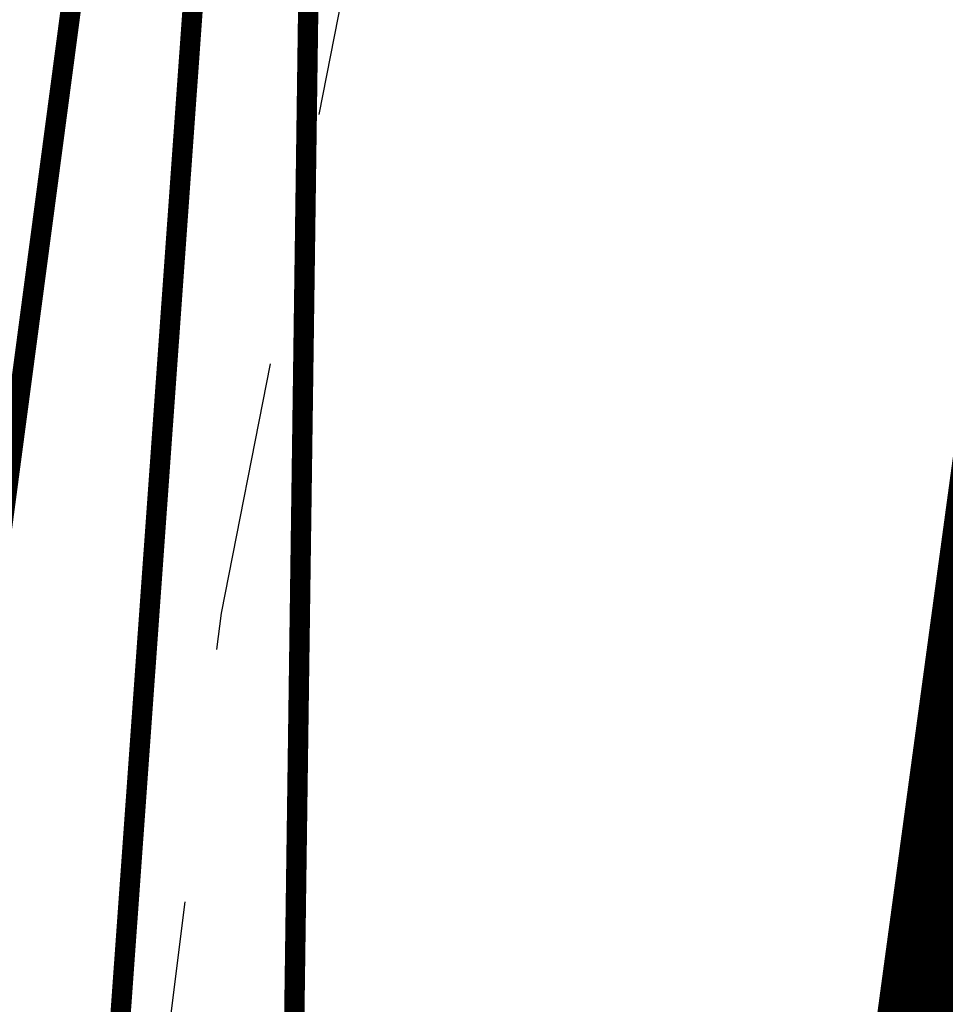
# Model space of a CAD drawing. Extents: x 5459245 to 5462690, y 5971016 to 5972523.
# Tile 21 of 136: x 5462449.01 to 5462453.56, y 5972177.92 to 5972182.76. Entities that reach past the tile are written whole.
import ezdxf

# ---------------------------------------------------------------- set-up
doc = ezdxf.new("R2010")
doc.units = 0
doc.linetypes.add('8', pattern=[0.5, 0.25, -0.25])
doc.linetypes.add('HIDDEN', pattern=[0.375, 0.25, -0.125])
for name, color, linetype, lineweight in [('A_GRANICA OPRACOWANIA', 7, 'CONTINUOUS', 5), ('A_LINIE MDCP_NIEPRZEKRACZLNA LINIA ZABUDOWY', 1, 'CONTINUOUS', 0), ('A_LINIE PZT', 7, 'CONTINUOUS', 13), ('A_SKARPY PROJEKTOWANE', 7, 'CONTINUOUS', 20)]:
    doc.layers.add(name, color=color, linetype=linetype, lineweight=lineweight)

msp = doc.modelspace()

# ---------------------------------------------------------------- linework, layer by layer
at = {"layer": 'A_GRANICA OPRACOWANIA', "color": 236, "linetype": 'HIDDEN', "ltscale": 5, "true_color": 0x8a0045, "const_width": 0.4}
msp.add_lwpolyline([(5462385.18, 5972097.94), (5462407.14, 5972103.91), (5462448.06, 5972094.45), (5462450.21, 5972103.75), (5462455.34, 5972102.56), (5462452.32, 5972150.13), (5462452.01, 5972160.32), (5462452.51, 5972171.14), (5462453.89, 5972181.3), (5462456.12, 5972191.3), (5462459.04, 5972200.82), (5462462.69, 5972210.08), (5462471.3, 5972227.41), (5462464.99, 5972231.39), (5462432.19, 5972224.99), (5462427.17, 5972199.15), (5462410.43, 5972168), (5462406.62, 5972160.9)], close=True, dxfattribs=at)
at = {"layer": 'A_GRANICA OPRACOWANIA', "color": 142, "linetype": 'HIDDEN', "ltscale": 5, "true_color": 0x00a4db, "const_width": 0.4}
msp.add_lwpolyline([(5462445.1068, 5972187.9221), (5462428.0252, 5972201.1306), (5462432.6837, 5972224.7807), (5462464.99, 5972231.39), (5462471.3, 5972227.41), (5462463.559, 5972210.6209), (5462459.04, 5972200.82), (5462454.5729, 5972183.8954), (5462452.6556, 5972172.212), (5462439.9139, 5972180.5268), (5462445.4292, 5972187.4811), (5462445.1068, 5972187.9221)], dxfattribs=at)
at = {"layer": 'A_LINIE MDCP_NIEPRZEKRACZLNA LINIA ZABUDOWY', "linetype": '8', "lineweight": 30, "ltscale": 5}
msp.add_lwpolyline([(5462393.9865, 5972110.7456), (5462445.4181, 5972098.9868), (5462450.4579, 5972121.2041), (5462448.6049, 5972152.2649), (5462448.4212, 5972167.2594), (5462449.9983, 5972179.841), (5462452.1556, 5972190.8422), (5462455.3827, 5972201.6229), (5462459.5024, 5972212.2119), (5462463.4418, 5972219.2358), (5462467.4115, 5972225.6425), (5462467.2858, 5972226.2646), (5462435.4792, 5972219.834), (5462431.2374, 5972198.238), (5462411.0393, 5972160.8338)], close=True, dxfattribs=at)
at = {"layer": 'A_LINIE PZT', "const_width": 0.15}
msp.add_lwpolyline([(5462452.666, 5972144.6806), (5462452.32, 5972150.13), (5462452.01, 5972160.32), (5462452.51, 5972171.14), (5462453.89, 5972181.3), (5462456.12, 5972191.3), (5462459.04, 5972200.82), (5462462.69, 5972210.08), (5462471.3, 5972227.41), (5462464.99, 5972231.39)], dxfattribs=at)
at = {"layer": 'A_SKARPY PROJEKTOWANE', "const_width": 0.1}
msp.add_lwpolyline([(5462450.5604, 5972192.6249), (5462450.5604, 5972192.6249), (5462450.5604, 5972192.6249), (5462448.5854, 5972177.7438), (5462439.6969, 5972180.2391), (5462439.6969, 5972180.2391), (5462450.2985, 5972173.6423)], close=True, dxfattribs=at)
msp.add_lwpolyline([(5462450.5604, 5972192.6249), (5462449.3614, 5972175.9015), (5462439.6969, 5972180.2391)], dxfattribs=at)

doc.saveas('drawing.dxf')
